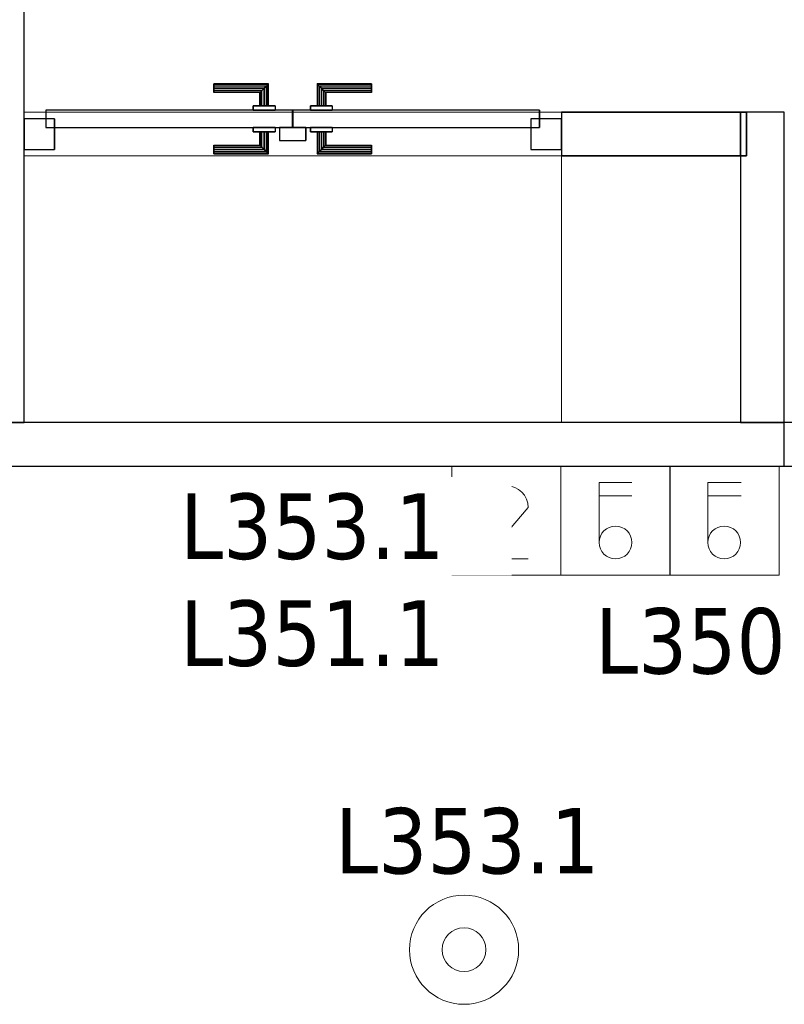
# Model space of a CAD drawing. Header units: metres. Extents: x 397.7 to 427.5, y 12.7 to 28.4.
# Tile 27 of 58: x 404.4 to 406.2, y 22.2 to 24.4. Entities that reach past the tile are written whole.
import ezdxf

# ---------------------------------------------------------------- set-up
doc = ezdxf.new("R2010")
doc.units = ezdxf.units.M
doc.layers.add('01_CARPINTERIA', color=5, linetype='Continuous', lineweight=25, true_color=0x0000ff)
for name, color, linetype, lineweight in [('A-COLS-____-MCUT', 7, 'Continuous', 18), ('A-COLS-____-OTLN', 7, 'Continuous', 18), ('A-DETL-GENF-OTLN', 7, 'Continuous', 18), ('A-GENM-____-OTLN', 7, 'Continuous', 18), ('A-WALL-____-MCUT', 7, 'Continuous', 25), ('A-WALL-____-OTLN', 7, 'Continuous', 25), ('E-ELEC-FIXT-IDEN', 7, 'Continuous', 30), ('E-LITE-EQPM-IDEN', 7, 'Continuous', 30)]:
    doc.layers.add(name, color=color, linetype=linetype, lineweight=lineweight)
doc.styles.add('Tahoma_4', font='tahoma.ttf', dxfattribs={"height": 0.15})

# ---------------------------------------------------------------- blocks, each defined once
blk = doc.blocks.new('Family - Evans P3-156366-06_ENLLUMENAT_P3')
at = {"layer": 'A-WALL-____-MCUT', "color": 253, "true_color": 0xaaaaaa}
for p, q in [((0.71, 0.1), (0, 0.1)), ((0, 0.1), (0, 0)), ((0.71, 0), (0.71, 0.1)), ((0, 0), (0.71, 0))]:
    blk.add_line(p, q, dxfattribs=at)
at = {"layer": 'A-WALL-____-OTLN', "color": 253, "true_color": 0xaaaaaa}
for p, q in [((0.71, 0.1), (0, 0.1)), ((0, 0.1), (0, 0)), ((0.71, 0), (0.71, 0.1)), ((0, 0), (0.71, 0))]:
    blk.add_line(p, q, dxfattribs=at)
at = {"layer": 'A-WALL-____-OTLN', "color": 253, "lineweight": 18, "true_color": 0xaaaaaa}
blk.add_line((0, 0), (0.71, 0), dxfattribs=at)
blk = doc.blocks.new('Family - Evans P3-156384-06_ENLLUMENAT_P3')
at = {"layer": 'A-WALL-____-MCUT', "color": 253, "true_color": 0xaaaaaa}
for p, q in [((0.4235, 0.1), (0.0135, 0.1)), ((0.0135, 0.1), (0.0135, 0)), ((0.4235, 0), (0.4235, 0.1)), ((0.0135, 0), (0.4235, 0))]:
    blk.add_line(p, q, dxfattribs=at)
at = {"layer": 'A-WALL-____-OTLN', "color": 253, "true_color": 0xaaaaaa}
for p, q in [((0, 0), (0, 0.1)), ((0, 0.1), (0.4235, 0.1)), ((0.0135, 0.1), (0, 0.1)), ((0, 0.1), (0, 0)), ((0.0135, 0.1), (0.0135, 0)), ((0.4235, 0), (0.4235, 0.1)), ((0.0135, 0), (0, 0)), ((0.4235, 0), (0, 0))]:
    blk.add_line(p, q, dxfattribs=at)
at = {"layer": 'A-WALL-____-OTLN', "color": 253, "lineweight": 18, "true_color": 0xaaaaaa}
blk.add_line((0, 0), (1.6535, 0), dxfattribs=at)
blk = doc.blocks.new('Family - Vano porta P3-156386-06_ENLLUMENAT_P3')
at = {"layer": 'A-GENM-____-OTLN', "color": 253, "true_color": 0xaaaaaa}
for p, q in [((404.437, 24.2295), (404.437, 24.1295)), ((405.667, 24.2295), (404.437, 24.2295)), ((404.437, 24.2295), (404.437, 24.1295)), ((404.437, 24.2295), (405.667, 24.2295)), ((405.667, 24.1295), (405.667, 24.2295)), ((405.667, 24.2295), (405.667, 24.1295)), ((404.437, 24.1295), (405.667, 24.1295)), ((405.667, 24.1295), (404.437, 24.1295))]:
    blk.add_line(p, q, dxfattribs=at)
blk = doc.blocks.new('Family - LONDR55-XX_ZZ-ARQ-CAA-M3D-Londres55-156655-06_ENLLUMENAT_P3')
at = {"layer": '01_CARPINTERIA', "color": 161, "true_color": 0xaaaaff}
for p, q in [((0.4345, 0.1487), (0.4345, 0.15)), ((0.4345, 0.15), (0.4345, 0.1487)), ((0.5595, 0.15), (0.4345, 0.15)), ((0.4345, 0.145), (0.4345, 0.1487)), ((0.4345, 0.1487), (0.4345, 0.145)), ((0.5582, 0.1487), (0.4345, 0.1487)), ((0.5582, 0.1487), (0.4345, 0.1487)), ((0.4345, 0.14), (0.4345, 0.145)), ((0.4345, 0.145), (0.4345, 0.14)), ((0.5545, 0.145), (0.4345, 0.145)), ((0.5545, 0.145), (0.4345, 0.145)), ((0.4345, 0.135), (0.4345, 0.14)), ((0.4345, 0.14), (0.4345, 0.135)), ((0.4345, 0.14), (0.5495, 0.14)), ((0.5495, 0.14), (0.4345, 0.14)), ((0.5445, 0.135), (0.5495, 0.14)), ((0.5495, 0.14), (0.5445, 0.135)), ((0.5545, 0.145), (0.5495, 0.14)), ((0.5495, 0.14), (0.5545, 0.145)), ((0.5495, 0.14), (0.5495, 0.1)), ((0.5495, 0.1), (0.5495, 0.14)), ((0.5582, 0.1487), (0.5545, 0.145)), ((0.5545, 0.145), (0.5582, 0.1487)), ((0.5545, 0.1), (0.5545, 0.145)), ((0.5545, 0.1), (0.5545, 0.145)), ((0.5595, 0.15), (0.5582, 0.1487)), ((0.5582, 0.1487), (0.5595, 0.15)), ((0.5582, 0.1), (0.5582, 0.1487)), ((0.5582, 0.1), (0.5582, 0.1487)), ((0.5595, 0.1), (0.5595, 0.15)), ((0.6718, 0.1487), (0.6705, 0.15)), ((0.6705, 0.15), (0.6705, 0.1)), ((0.6705, 0.15), (0.6718, 0.1487)), ((0.7955, 0.15), (0.6705, 0.15)), ((0.6755, 0.145), (0.6718, 0.1487)), ((0.6718, 0.1487), (0.6718, 0.1)), ((0.6718, 0.1487), (0.6718, 0.1)), ((0.6718, 0.1487), (0.6755, 0.145)), ((0.7955, 0.1487), (0.6718, 0.1487)), ((0.7955, 0.1487), (0.6718, 0.1487)), ((0.6805, 0.14), (0.6755, 0.145)), ((0.6755, 0.145), (0.6755, 0.1)), ((0.6755, 0.145), (0.6755, 0.1)), ((0.6755, 0.145), (0.6805, 0.14)), ((0.7955, 0.145), (0.6755, 0.145)), ((0.7955, 0.145), (0.6755, 0.145)), ((0.6805, 0.1), (0.6805, 0.14)), ((0.6805, 0.14), (0.6805, 0.1)), ((0.6805, 0.14), (0.6855, 0.135)), ((0.6855, 0.135), (0.6805, 0.14)), ((0.6805, 0.14), (0.7955, 0.14)), ((0.7955, 0.14), (0.6805, 0.14)), ((0.7955, 0.1487), (0.7955, 0.15)), ((0.7955, 0.15), (0.7955, 0.1487)), ((0.7955, 0.145), (0.7955, 0.1487)), ((0.7955, 0.1487), (0.7955, 0.145)), ((0.7955, 0.145), (0.7955, 0.14)), ((0.7955, 0.14), (0.7955, 0.145)), ((0.7955, 0.14), (0.7955, 0.135)), ((0.7955, 0.135), (0.7955, 0.14)), ((0.4345, 0.135), (0.4345, 0.1313)), ((0.4345, 0.1313), (0.4345, 0.135)), ((0.5445, 0.135), (0.4345, 0.135)), ((0.5445, 0.135), (0.4345, 0.135)), ((0.4345, 0.1313), (0.4345, 0.13)), ((0.4345, 0.13), (0.4345, 0.1313)), ((0.5408, 0.1313), (0.4345, 0.1313)), ((0.5408, 0.1313), (0.4345, 0.1313)), ((0.5395, 0.13), (0.4345, 0.13)), ((0.5395, 0.13), (0.5408, 0.1313)), ((0.5408, 0.1313), (0.5395, 0.13)), ((0.5395, 0.1), (0.5395, 0.13)), ((0.5408, 0.1313), (0.5445, 0.135)), ((0.5445, 0.135), (0.5408, 0.1313)), ((0.5408, 0.1), (0.5408, 0.1313)), ((0.5408, 0.1), (0.5408, 0.1313)), ((0.5445, 0.1), (0.5445, 0.135)), ((0.5445, 0.1), (0.5445, 0.135)), ((0.6855, 0.135), (0.6855, 0.1)), ((0.6855, 0.135), (0.6892, 0.1313)), ((0.6892, 0.1313), (0.6855, 0.135)), ((0.6855, 0.135), (0.6855, 0.1)), ((0.7955, 0.135), (0.6855, 0.135)), ((0.7955, 0.135), (0.6855, 0.135)), ((0.6892, 0.1313), (0.6892, 0.1)), ((0.6892, 0.1313), (0.6905, 0.13)), ((0.6905, 0.13), (0.6892, 0.1313)), ((0.6892, 0.1313), (0.6892, 0.1)), ((0.7955, 0.1313), (0.6892, 0.1313)), ((0.7955, 0.1313), (0.6892, 0.1313)), ((0.6905, 0.13), (0.6905, 0.1)), ((0.7955, 0.13), (0.6905, 0.13)), ((0.7955, 0.135), (0.7955, 0.1313)), ((0.7955, 0.1313), (0.7955, 0.135)), ((0.7955, 0.1313), (0.7955, 0.13)), ((0.7955, 0.13), (0.7955, 0.1313)), ((0.5745, 0.1), (0.5245, 0.1)), ((0.5245, 0.1), (0.5745, 0.1)), ((0.5245, 0.1), (0.5245, 0.09)), ((0.5245, 0.09), (0.5245, 0.1)), ((0.5408, 0.1), (0.5395, 0.1)), ((0.5395, 0.1), (0.5408, 0.1)), ((0.5445, 0.1), (0.5408, 0.1)), ((0.5408, 0.1), (0.5445, 0.1)), ((0.5495, 0.1), (0.5445, 0.1)), ((0.5445, 0.1), (0.5495, 0.1)), ((0.5545, 0.1), (0.5495, 0.1)), ((0.5495, 0.1), (0.5545, 0.1)), ((0.5545, 0.1), (0.5582, 0.1)), ((0.5582, 0.1), (0.5545, 0.1)), ((0.5582, 0.1), (0.5595, 0.1)), ((0.5595, 0.1), (0.5582, 0.1)), ((0.5745, 0.1), (0.5745, 0.09)), ((0.5745, 0.1), (0.5745, 0.09)), ((0.7055, 0.1), (0.6555, 0.1)), ((0.6555, 0.1), (0.7055, 0.1)), ((0.6555, 0.1), (0.6555, 0.09)), ((0.6555, 0.09), (0.6555, 0.1)), ((0.6718, 0.1), (0.6705, 0.1)), ((0.6705, 0.1), (0.6718, 0.1)), ((0.6755, 0.1), (0.6718, 0.1)), ((0.6718, 0.1), (0.6755, 0.1)), ((0.6805, 0.1), (0.6755, 0.1)), ((0.6755, 0.1), (0.6805, 0.1)), ((0.6855, 0.1), (0.6805, 0.1)), ((0.6805, 0.1), (0.6855, 0.1)), ((0.6855, 0.1), (0.6892, 0.1)), ((0.6892, 0.1), (0.6855, 0.1)), ((0.6892, 0.1), (0.6905, 0.1)), ((0.6905, 0.1), (0.6892, 0.1)), ((0.7055, 0.1), (0.7055, 0.09)), ((0.7055, 0.1), (0.7055, 0.09)), ((0.07, 0.07), (0, 0.07)), ((0, 0.07), (0, 0)), ((0.07, 0.07), (0, 0.07)), ((0, 0.07), (0, 0)), ((0.6145, 0.09), (0.05, 0.09)), ((0.05, 0.09), (0.05, 0.05)), ((0.6145, 0.09), (0.05, 0.09)), ((0.05, 0.09), (0.05, 0.05)), ((0.07, 0), (0.07, 0.07)), ((0.07, 0.07), (0.07, 0)), ((0.5745, 0.09), (0.5245, 0.09)), ((0.5245, 0.09), (0.5745, 0.09)), ((0.6145, 0.05), (0.6145, 0.09)), ((0.6145, 0.09), (0.6145, 0.05)), ((1.18, 0.09), (0.6155, 0.09)), ((0.6155, 0.09), (0.6155, 0.05)), ((1.18, 0.09), (0.6155, 0.09)), ((0.6155, 0.09), (0.6155, 0.05)), ((0.7055, 0.09), (0.6555, 0.09)), ((0.6555, 0.09), (0.7055, 0.09)), ((1.23, 0.07), (1.16, 0.07)), ((1.16, 0.07), (1.16, 0)), ((1.23, 0.07), (1.16, 0.07)), ((1.16, 0.07), (1.16, 0)), ((1.18, 0.05), (1.18, 0.09)), ((1.18, 0.09), (1.18, 0.05)), ((1.23, 0), (1.23, 0.07)), ((1.23, 0.07), (1.23, 0)), ((0.05, 0.05), (0.6145, 0.05)), ((0.05, 0.05), (0.6145, 0.05)), ((0.5245, 0.05), (0.5745, 0.05)), ((0.5745, 0.05), (0.5245, 0.05)), ((0.5245, 0.05), (0.5245, 0.04)), ((0.5245, 0.04), (0.5245, 0.05)), ((0.5745, 0.05), (0.5745, 0.04)), ((0.5745, 0.05), (0.5745, 0.04)), ((0.6445, 0.05), (0.5845, 0.05)), ((0.5845, 0.05), (0.5845, 0.02)), ((0.6445, 0.05), (0.5845, 0.05)), ((0.5845, 0.05), (0.5845, 0.02)), ((0.6155, 0.05), (1.18, 0.05)), ((0.6155, 0.05), (1.18, 0.05)), ((0.6445, 0.02), (0.6445, 0.05)), ((0.6445, 0.05), (0.6445, 0.02)), ((0.6555, 0.05), (0.7055, 0.05)), ((0.7055, 0.05), (0.6555, 0.05)), ((0.6555, 0.05), (0.6555, 0.04)), ((0.6555, 0.04), (0.6555, 0.05)), ((0.7055, 0.05), (0.7055, 0.04)), ((0.7055, 0.05), (0.7055, 0.04)), ((0.5245, 0.04), (0.5745, 0.04)), ((0.5745, 0.04), (0.5245, 0.04)), ((0.5408, 0.04), (0.5395, 0.04)), ((0.5395, 0.04), (0.5408, 0.04)), ((0.5395, 0.01), (0.5395, 0.04)), ((0.5445, 0.04), (0.5408, 0.04)), ((0.5408, 0.04), (0.5445, 0.04)), ((0.5408, 0.0087), (0.5408, 0.04)), ((0.5408, 0.0087), (0.5408, 0.04)), ((0.5445, 0.04), (0.5495, 0.04)), ((0.5495, 0.04), (0.5445, 0.04)), ((0.5445, 0.005), (0.5445, 0.04)), ((0.5445, 0.005), (0.5445, 0.04)), ((0.5495, 0.04), (0.5545, 0.04)), ((0.5545, 0.04), (0.5495, 0.04)), ((0.5495, 0.04), (0.5495, 0)), ((0.5495, 0), (0.5495, 0.04)), ((0.5545, 0.04), (0.5582, 0.04)), ((0.5582, 0.04), (0.5545, 0.04)), ((0.5545, -0.005), (0.5545, 0.04)), ((0.5545, -0.005), (0.5545, 0.04)), ((0.5582, 0.04), (0.5595, 0.04)), ((0.5595, 0.04), (0.5582, 0.04)), ((0.5582, -0.0087), (0.5582, 0.04)), ((0.5582, -0.0087), (0.5582, 0.04)), ((0.5595, -0.01), (0.5595, 0.04)), ((0.6555, 0.04), (0.7055, 0.04)), ((0.7055, 0.04), (0.6555, 0.04)), ((0.6718, 0.04), (0.6705, 0.04)), ((0.6705, 0.04), (0.6718, 0.04)), ((0.6705, 0.04), (0.6705, -0.01)), ((0.6755, 0.04), (0.6718, 0.04)), ((0.6718, 0.04), (0.6755, 0.04)), ((0.6718, 0.04), (0.6718, -0.0087)), ((0.6718, 0.04), (0.6718, -0.0087)), ((0.6755, 0.04), (0.6805, 0.04)), ((0.6805, 0.04), (0.6755, 0.04)), ((0.6755, 0.04), (0.6755, -0.005)), ((0.6755, 0.04), (0.6755, -0.005)), ((0.6805, 0.04), (0.6855, 0.04)), ((0.6855, 0.04), (0.6805, 0.04)), ((0.6805, 0), (0.6805, 0.04)), ((0.6805, 0.04), (0.6805, 0)), ((0.6855, 0.04), (0.6892, 0.04)), ((0.6892, 0.04), (0.6855, 0.04)), ((0.6855, 0.04), (0.6855, 0.005)), ((0.6855, 0.04), (0.6855, 0.005)), ((0.6892, 0.04), (0.6905, 0.04)), ((0.6905, 0.04), (0.6892, 0.04)), ((0.6892, 0.04), (0.6892, 0.0087)), ((0.6892, 0.04), (0.6892, 0.0087)), ((0.6905, 0.04), (0.6905, 0.01)), ((0, 0), (0.07, 0)), ((0, 0), (0.07, 0)), ((0.4345, 0.0087), (0.4345, 0.01)), ((0.4345, 0.01), (0.4345, 0.0087)), ((0.4345, 0.01), (0.5395, 0.01)), ((0.4345, 0.005), (0.4345, 0.0087)), ((0.4345, 0.0087), (0.4345, 0.005)), ((0.4345, 0.0087), (0.5408, 0.0087)), ((0.4345, 0.0087), (0.5408, 0.0087)), ((0.4345, 0), (0.4345, 0.005)), ((0.4345, 0.005), (0.4345, 0)), ((0.4345, 0.005), (0.5445, 0.005)), ((0.4345, 0.005), (0.5445, 0.005)), ((0.4345, -0.005), (0.4345, 0)), ((0.4345, 0), (0.4345, -0.005)), ((0.5495, 0), (0.4345, 0)), ((0.4345, 0), (0.5495, 0)), ((0.5408, 0.0087), (0.5395, 0.01)), ((0.5395, 0.01), (0.5408, 0.0087)), ((0.5445, 0.005), (0.5408, 0.0087)), ((0.5408, 0.0087), (0.5445, 0.005)), ((0.5495, 0), (0.5445, 0.005)), ((0.5445, 0.005), (0.5495, 0)), ((0.5495, 0), (0.5545, -0.005)), ((0.5545, -0.005), (0.5495, 0)), ((0.5845, 0.02), (0.6445, 0.02)), ((0.5845, 0.02), (0.6445, 0.02)), ((0.6855, 0.005), (0.6805, 0)), ((0.6805, 0), (0.6855, 0.005)), ((0.7955, 0), (0.6805, 0)), ((0.6805, 0), (0.7955, 0)), ((0.6892, 0.0087), (0.6855, 0.005)), ((0.6855, 0.005), (0.6892, 0.0087)), ((0.6855, 0.005), (0.7955, 0.005)), ((0.6855, 0.005), (0.7955, 0.005)), ((0.6905, 0.01), (0.6892, 0.0087)), ((0.6892, 0.0087), (0.6905, 0.01)), ((0.6892, 0.0087), (0.7955, 0.0087)), ((0.6892, 0.0087), (0.7955, 0.0087)), ((0.6905, 0.01), (0.7955, 0.01)), ((0.7955, 0.0087), (0.7955, 0.01)), ((0.7955, 0.01), (0.7955, 0.0087)), ((0.7955, 0.005), (0.7955, 0.0087)), ((0.7955, 0.0087), (0.7955, 0.005)), ((0.7955, 0.005), (0.7955, 0)), ((0.7955, 0), (0.7955, 0.005)), ((0.7955, 0), (0.7955, -0.005)), ((0.7955, -0.005), (0.7955, 0)), ((1.16, 0), (1.23, 0)), ((1.16, 0), (1.23, 0)), ((0.4345, -0.005), (0.4345, -0.0087)), ((0.4345, -0.0087), (0.4345, -0.005)), ((0.4345, -0.005), (0.5545, -0.005)), ((0.4345, -0.005), (0.5545, -0.005)), ((0.4345, -0.0087), (0.4345, -0.01)), ((0.4345, -0.01), (0.4345, -0.0087)), ((0.4345, -0.0087), (0.5582, -0.0087)), ((0.4345, -0.0087), (0.5582, -0.0087)), ((0.4345, -0.01), (0.5595, -0.01)), ((0.5545, -0.005), (0.5582, -0.0087)), ((0.5582, -0.0087), (0.5545, -0.005)), ((0.5582, -0.0087), (0.5595, -0.01)), ((0.5595, -0.01), (0.5582, -0.0087)), ((0.6705, -0.01), (0.6718, -0.0087)), ((0.6718, -0.0087), (0.6705, -0.01)), ((0.6705, -0.01), (0.7955, -0.01)), ((0.6718, -0.0087), (0.6755, -0.005)), ((0.6755, -0.005), (0.6718, -0.0087)), ((0.6718, -0.0087), (0.7955, -0.0087)), ((0.6718, -0.0087), (0.7955, -0.0087)), ((0.6755, -0.005), (0.6805, 0)), ((0.6805, 0), (0.6755, -0.005)), ((0.6755, -0.005), (0.7955, -0.005)), ((0.6755, -0.005), (0.7955, -0.005)), ((0.7955, -0.005), (0.7955, -0.0087)), ((0.7955, -0.0087), (0.7955, -0.005)), ((0.7955, -0.0087), (0.7955, -0.01)), ((0.7955, -0.01), (0.7955, -0.0087))]:
    blk.add_line(p, q, dxfattribs=at)
blk = doc.blocks.new('Family - Porta P3-156656-06_ENLLUMENAT_P3')
blk.add_blockref('Family - LONDR55-XX_ZZ-ARQ-CAA-M3D-Londres55-156655-06_ENLLUMENAT_P3', (0, 0))
blk = doc.blocks.new('Family - Evans P3-156740-06_ENLLUMENAT_P3')
at = {"layer": 'A-WALL-____-MCUT', "color": 253, "true_color": 0xaaaaaa}
for p, q in [((1.8359, 0.1), (0, 0.1)), ((0, 0.1), (0, 0)), ((1.8359, 0), (1.8359, 0.1)), ((0, 0), (1.8359, 0))]:
    blk.add_line(p, q, dxfattribs=at)
at = {"layer": 'A-WALL-____-OTLN', "color": 253, "true_color": 0xaaaaaa}
for p, q in [((3.1659, 0.1), (0, 0.1)), ((0, 0.1), (0, 0)), ((1.8359, 0), (1.8359, 0.1)), ((3.1659, 0.1), (1.8359, 0.1)), ((3.1659, 0), (3.1659, 0.1)), ((3.1659, 0), (3.1659, 0.1)), ((0, 0), (3.1659, 0)), ((1.8359, 0), (3.1659, 0))]:
    blk.add_line(p, q, dxfattribs=at)
at = {"layer": 'A-WALL-____-OTLN', "color": 253, "lineweight": 18, "true_color": 0xaaaaaa}
blk.add_line((0.0759, 0), (3.1659, 0), dxfattribs=at)
blk = doc.blocks.new('Family - Evans P3-156746-06_ENLLUMENAT_P3')
at = {"layer": 'A-WALL-____-MCUT', "color": 253, "true_color": 0xaaaaaa}
for p, q in [((0, 0.0959), (0, 0)), ((0, 0), (4.5488, 0))]:
    blk.add_line(p, q, dxfattribs=at)
at = {"layer": 'A-WALL-____-OTLN', "color": 253, "true_color": 0xaaaaaa}
for p, q in [((0, 0.0959), (0, 0)), ((0, 0), (4.5488, 0))]:
    blk.add_line(p, q, dxfattribs=at)
at = {"layer": 'A-WALL-____-OTLN', "color": 253, "lineweight": 18, "true_color": 0xaaaaaa}
blk.add_line((0, 0), (4.5488, 0), dxfattribs=at)
blk = doc.blocks.new('Family - Pilar P3-156761-06_ENLLUMENAT_P3')
at = {"layer": 'A-COLS-____-MCUT', "color": 253, "true_color": 0xaaaaaa}
for p, q in [((0.41, 0.61), (0, 0.61)), ((0, 0.61), (0, 0)), ((0.41, 0), (0.41, 0.61)), ((0, 0), (0.41, 0))]:
    blk.add_line(p, q, dxfattribs=at)
at = {"layer": 'A-COLS-____-OTLN', "color": 253, "true_color": 0xaaaaaa}
for p, q in [((0.41, 0.61), (0, 0.61)), ((0, 0.61), (0, 0)), ((0.41, 0), (0.41, 0.61)), ((0, 0), (0.41, 0))]:
    blk.add_line(p, q, dxfattribs=at)
blk = doc.blocks.new('LONDR55-XX_ZZ-ARQ-CAA-M3D-Londres55_ifc-1-06_ENLLUMENAT_P3')
at = {"layer": '01_CARPINTERIA', "color": 253, "lineweight": 18, "true_color": 0xaaaaaa}
blk.add_blockref('Family - Porta P3-156656-06_ENLLUMENAT_P3', (404.437, 24.1445), dxfattribs=at)
at = {"layer": 'A-COLS-____-OTLN', "color": 253, "lineweight": 18, "true_color": 0xaaaaaa}
blk.add_blockref('Family - Pilar P3-156761-06_ENLLUMENAT_P3', (405.667, 23.5195), dxfattribs=at)
at = {"layer": 'A-GENM-____-OTLN', "color": 253, "lineweight": 18, "true_color": 0xaaaaaa}
blk.add_blockref('Family - Vano porta P3-156386-06_ENLLUMENAT_P3', (0, 0), dxfattribs=at)
at = {"layer": 'A-WALL-____-OTLN', "color": 253, "lineweight": 18, "true_color": 0xaaaaaa}
for name, p, rotation in [('Family - Evans P3-156746-06_ENLLUMENAT_P3', (404.437, 23.5195), 90), ('Family - Evans P3-156384-06_ENLLUMENAT_P3', (406.0905, 24.2295), 180), ('Family - Evans P3-156366-06_ENLLUMENAT_P3', (406.177, 23.5195), 90)]:
    blk.add_blockref(name, p, dxfattribs=dict(at, rotation=rotation))
blk.add_blockref('Family - Evans P3-156740-06_ENLLUMENAT_P3', (404.341, 23.4195), dxfattribs=at)
blk = doc.blocks.new('ZYR_06_02_02 Down Superficie - L 03-326956-06_ENLLUMENAT_P3')
at = {"layer": 'A-DETL-GENF-OTLN', "color": 92, "true_color": 0x00c400}
for radius in [0.125, 0.05]:
    blk.add_circle((0, 0), radius, dxfattribs=at)
blk = doc.blocks.new('ZYR_06_01 Mecanismes Doble - 03 Conmutador Doble-881265-06_ENLLUMENAT_P3')
at = {"layer": 'A-DETL-GENF-OTLN', "color": 92, "true_color": 0x00c400}
for p, q in [((-0.5428, 0), (-0.0428, 0)), ((-0.5428, -0.25), (-0.5428, 0)), ((-0.2928, 0), (-0.2928, -0.25)), ((-0.0428, 0), (-0.0428, -0.25)), ((-0.1303, -0.0375), (-0.2053, -0.0375)), ((-0.2053, -0.0375), (-0.2053, -0.175)), ((-0.2053, -0.068), (-0.1303, -0.068)), ((-0.3678, -0.095), (-0.4678, -0.2125)), ((-0.4678, -0.2125), (-0.3678, -0.2125)), ((-0.0428, -0.25), (-0.5428, -0.25))]:
    blk.add_line(p, q, dxfattribs=at)
blk.add_circle((-0.1678, -0.175), 0.0375, dxfattribs=at)
blk.add_arc((-0.4178, -0.095), 0.05, 360, 180, dxfattribs=at)
blk = doc.blocks.new('ZYR_06_01 Mecanismes - 02 Commutador-862466-06_ENLLUMENAT_P3')
at = {"layer": 'A-DETL-GENF-OTLN', "color": 92, "true_color": 0x00c400}
for p, q in [((-0.1355, 0), (0.1145, 0)), ((-0.1355, -0.25), (-0.1355, 0)), ((0.1145, 0), (0.1145, -0.25)), ((-0.0485, -0.038), (0.0275, -0.038)), ((-0.0485, -0.175), (-0.0485, -0.038)), ((-0.0485, -0.068), (0.0275, -0.068)), ((0.1145, -0.25), (-0.1355, -0.25))]:
    blk.add_line(p, q, dxfattribs=at)
blk.add_circle((-0.011, -0.175), 0.0375, dxfattribs=at)

msp = doc.modelspace()

# ---------------------------------------------------------------- block references
at = {"lineweight": 5}
msp.add_blockref('LONDR55-XX_ZZ-ARQ-CAA-M3D-Londres55_ifc-1-06_ENLLUMENAT_P3', (0, 0), dxfattribs=at)
at = {"layer": 'A-DETL-GENF-OTLN', "color": 92, "true_color": 0x00c400}
for name, p in [('ZYR_06_01 Mecanismes Doble - 03 Conmutador Doble-881265-06_ENLLUMENAT_P3', (405.9585, 23.4195)), ('ZYR_06_01 Mecanismes - 02 Commutador-862466-06_ENLLUMENAT_P3', (406.0505, 23.4195)), ('ZYR_06_02_02 Down Superficie - L 03-326956-06_ENLLUMENAT_P3', (405.444, 22.312))]:
    msp.add_blockref(name, p, dxfattribs=at)

# ---------------------------------------------------------------- texts
at = {"layer": 'E-LITE-EQPM-IDEN', "insert": (405.149, 22.6365), "char_height": 0.15, "width": 0.721519, "attachment_point": 1, "style": 'Tahoma_4'}
msp.add_mtext('L353.1', dxfattribs=at)

# ---------------------------------------------------------------- next in the draw order: texts
at = {"layer": 'E-ELEC-FIXT-IDEN', "char_height": 0.15, "width": 0.721519, "attachment_point": 1, "style": 'Tahoma_4', "bg_fill": 3, "box_fill_scale": 1.25, "bg_fill_color": 256, "bg_fill_true_color": 13158600, "bg_fill_transparency": 0}
for s, insert in [('L353.1', (404.7938, 23.3567)), ('L351.1', (404.7938, 23.1119)), ('L350.1', (405.7437, 23.0942))]:
    msp.add_mtext(s, dxfattribs=dict(at, insert=insert))

doc.saveas('drawing.dxf')
